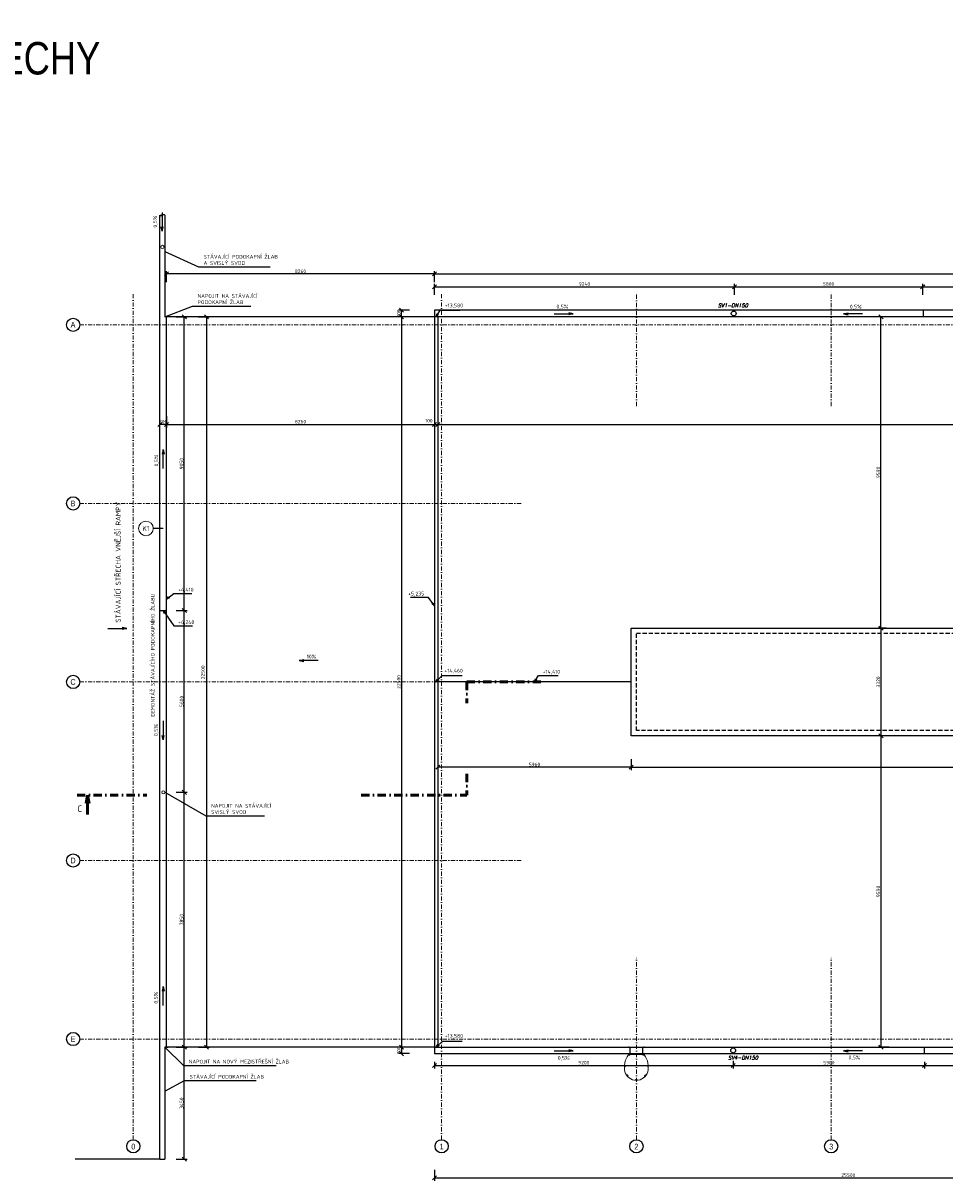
# Model space of a CAD drawing. Header units: millimetres. Extents: x -118752 to 407724, y -73278 to 155058.
# Tile 246 of 256: x 168853 to 197250, y 64590 to 100252. Entities that reach past the tile are written whole.
import ezdxf
from ezdxf.enums import TextEntityAlignment as Align

# ---------------------------------------------------------------- set-up
doc = ezdxf.new("R2010")
doc.units = ezdxf.units.MM
doc.header["$LTSCALE"] = 10
doc.linetypes.add('DASHDOT', pattern=[25.4, 12.7, -6.35, 0, -6.35])
doc.linetypes.add('DASHED', pattern=[19.05, 12.7, -6.35])
for name, color, linetype, lineweight in [('CKBUBLINY', 1, 'Continuous', 18), ('CKBUBLINY_POPIS', 3, 'Continuous', 25), ('CKKOTY', 3, 'Continuous', 25), ('CKPOPIS_POHLED', 3, 'Continuous', 25), ('CKRASTR', 7, 'DASHDOT', 15), ('CKRASTR_POPIS', 3, 'Continuous', 25), ('CKREZY_OZNACENI', 4, 'DASHDOT', 50), ('CKSTRECHA_PODROVINOU', 7, 'Continuous', 25), ('CKTEXTY_MALE', 3, 'Continuous', 18), ('IN_C_TENKA', 7, 'Continuous', 18), ('požární žebřík', 201, 'Continuous', 15)]:
    doc.layers.add(name, color=color, linetype=linetype, lineweight=lineweight)
doc.styles.add('Arial', font='arial.ttf', dxfattribs={"width": 0.8})
doc.styles.add('KURZIVA', font='italic__.ttf')
doc.styles.get("Standard").update_dxf_attribs({"font": 'isocpeur.ttf'})
doc.dimstyles.new('CADKON', dxfattribs={"dimscale": 50, "dimtxt": 2.2, "dimasz": 2.5, "dimexe": 1.8, "dimexo": 5, "dimgap": 0.6, "dimtad": 1, "dimrnd": 1, "dimtxsty": 'Standard', "dimblk1": 'OBLIQUE', "dimblk2": 'OBLIQUE', "dimsah": 1, "dimcen": 2.5, "dimadec": 1, "dimazin": 2, "dimtfac": 1, "dimtdec": 4, "dimtix": 1, "dimtmove": 2, "dimatfit": 3, "dimldrblk": 'OPEN30', "dimfxl": 5, "dimfxlon": 1, "dimtolj": 1, "dimarcsym": 0})
doc.dimstyles.new('CADKON$7', dxfattribs={"dimscale": 100, "dimtxt": 2.5, "dimasz": 2.5, "dimexe": 1.8, "dimexo": 5, "dimgap": 0.6, "dimtad": 1, "dimrnd": 1, "dimtxsty": 'Standard', "dimblk1": 'OBLIQUE', "dimblk2": 'OBLIQUE', "dimsah": 1, "dimcen": 2.5, "dimadec": 1, "dimazin": 2, "dimtfac": 1, "dimtdec": 4, "dimtix": 1, "dimtmove": 0, "dimatfit": 3, "dimldrblk": 'DOTSMALL', "dimfxl": 5, "dimfxlon": 1, "dimtfill": 1, "dimtolj": 1, "dimarcsym": 0})

# ---------------------------------------------------------------- blocks, each defined once
blk = doc.blocks.new('_OBLIQUE')
at = {"color": 0, "linetype": 'ByBlock'}
blk.add_line((-0.5, -0.5), (0.5, 0.5), dxfattribs=at)
blk = doc.blocks.new('*D8187')
at = {"layer": 'CKKOTY', "color": 0, "lineweight": -2}
for p, q in [((173266, 88141), (173266, 87801)), ((181527, 88141), (181527, 87801)), ((173266, 87891), (181527, 87891))]:
    blk.add_line(p, q, dxfattribs=at)
at = {"layer": 'Defpoints', "color": 0}
for p in [(173266, 90958), (181527, 90958), (181527, 87891)]:
    blk.add_point(p, dxfattribs=at)
at = {"layer": 'CKKOTY', "color": 0, "lineweight": -2, "xscale": 125, "yscale": 125, "zscale": 125, "rotation": 180}
blk.add_blockref('_OBLIQUE', (173266, 87891), dxfattribs=at)
at = {"layer": 'CKKOTY', "color": 0, "lineweight": -2, "xscale": 125, "yscale": 125, "zscale": 125}
blk.add_blockref('_OBLIQUE', (181527, 87891), dxfattribs=at)
at = {"layer": 'CKKOTY', "color": 0, "insert": (177397, 87976), "char_height": 110, "attachment_point": 5}
blk.add_mtext('\\A1;8260', dxfattribs=at)
blk = doc.blocks.new('_Open90')
at = {"color": 0, "lineweight": -2}
for p, q in [((0, 0), (-1, 0)), ((-0.5, 0.5), (0, 0)), ((0, 0), (-0.5, -0.5))]:
    blk.add_line(p, q, dxfattribs=at)
blk = doc.blocks.new('*D8188')
at = {"layer": 'CKKOTY', "color": 0, "lineweight": -2}
for p, q in [((181527, 88141), (181527, 87801)), ((181627, 88141), (181627, 87801)), ((181527, 87891), (181627, 87891))]:
    blk.add_line(p, q, dxfattribs=at)
at = {"layer": 'Defpoints', "color": 0}
for p in [(181527, 90958), (181627, 89194), (181627, 87891)]:
    blk.add_point(p, dxfattribs=at)
at = {"layer": 'CKKOTY', "color": 0, "lineweight": -2, "xscale": 125, "yscale": 125, "zscale": 125, "rotation": 180}
blk.add_blockref('_OBLIQUE', (181527, 87891), dxfattribs=at)
at = {"layer": 'CKKOTY', "color": 0, "lineweight": -2, "xscale": 125, "yscale": 125, "zscale": 125}
blk.add_blockref('_OBLIQUE', (181627, 87891), dxfattribs=at)
at = {"layer": 'CKKOTY', "color": 0, "insert": (181353, 88006), "char_height": 110, "attachment_point": 5}
blk.add_mtext('\\A1;100', dxfattribs=at)
blk = doc.blocks.new('*D8189')
at = {"layer": 'CKKOTY', "color": 0, "lineweight": -2}
for p, q in [((181627, 88141), (181627, 87801)), ((223867, 88141), (223867, 87801)), ((181627, 87891), (223867, 87891))]:
    blk.add_line(p, q, dxfattribs=at)
at = {"layer": 'Defpoints', "color": 0}
for p in [(181627, 89194), (223867, 88869), (223867, 87891)]:
    blk.add_point(p, dxfattribs=at)
at = {"layer": 'CKKOTY', "color": 0, "lineweight": -2, "xscale": 125, "yscale": 125, "zscale": 125, "rotation": 180}
blk.add_blockref('_OBLIQUE', (181627, 87891), dxfattribs=at)
at = {"layer": 'CKKOTY', "color": 0, "lineweight": -2, "xscale": 125, "yscale": 125, "zscale": 125}
blk.add_blockref('_OBLIQUE', (223867, 87891), dxfattribs=at)
at = {"layer": 'CKKOTY', "color": 0, "insert": (202747, 87976), "char_height": 110, "attachment_point": 5}
blk.add_mtext('\\A1;42240', dxfattribs=at)
blk = doc.blocks.new('*D8191')
at = {"layer": 'CKKOTY', "color": 0, "lineweight": -2}
for p, q in [((181527, 92276), (181527, 92616)), ((181527, 92526), (223967, 92526)), ((223967, 92276), (223967, 92616))]:
    blk.add_line(p, q, dxfattribs=at)
at = {"layer": 'Defpoints', "color": 0}
for p in [(223967, 92526), (181527, 91408), (223967, 91408)]:
    blk.add_point(p, dxfattribs=at)
at = {"layer": 'CKKOTY', "color": 0, "lineweight": -2, "xscale": 125, "yscale": 125, "zscale": 125, "rotation": 180}
blk.add_blockref('_OBLIQUE', (181527, 92526), dxfattribs=at)
at = {"layer": 'CKKOTY', "color": 0, "lineweight": -2, "xscale": 125, "yscale": 125, "zscale": 125}
blk.add_blockref('_OBLIQUE', (223967, 92526), dxfattribs=at)
at = {"layer": 'CKKOTY', "color": 0, "insert": (202747, 92611), "char_height": 110, "attachment_point": 5}
blk.add_mtext('\\A1;42440', dxfattribs=at)
blk = doc.blocks.new('*D8192')
at = {"layer": 'CKKOTY', "color": 0, "lineweight": -2}
for p, q in [((173266, 92276), (173266, 92616)), ((181527, 92526), (173266, 92526)), ((181527, 92276), (181527, 92616))]:
    blk.add_line(p, q, dxfattribs=at)
at = {"layer": 'Defpoints', "color": 0}
for p in [(173266, 92526), (181527, 91408), (173266, 91208)]:
    blk.add_point(p, dxfattribs=at)
at = {"layer": 'CKKOTY', "color": 0, "lineweight": -2, "xscale": 125, "yscale": 125, "zscale": 125, "rotation": 180}
blk.add_blockref('_OBLIQUE', (173266, 92526), dxfattribs=at)
at = {"layer": 'CKKOTY', "color": 0, "lineweight": -2, "xscale": 125, "yscale": 125, "zscale": 125}
blk.add_blockref('_OBLIQUE', (181527, 92526), dxfattribs=at)
at = {"layer": 'CKKOTY', "color": 0, "insert": (177397, 92611), "char_height": 110, "attachment_point": 5}
blk.add_mtext('\\A1;8260', dxfattribs=at)
blk = doc.blocks.new('*D8193')
at = {"layer": 'CKKOTY', "color": 0, "lineweight": -2}
for p, q in [((180760, 91208), (180420, 91208)), ((180510, 91208), (180510, 68708)), ((180760, 68708), (180420, 68708))]:
    blk.add_line(p, q, dxfattribs=at)
at = {"layer": 'Defpoints', "color": 0}
for p in [(181527, 91208), (180510, 68708), (181527, 68708)]:
    blk.add_point(p, dxfattribs=at)
at = {"layer": 'CKKOTY', "color": 0, "lineweight": -2, "xscale": 125, "yscale": 125, "zscale": 125}
for p, rotation in [((180510, 91208), 90), ((180510, 68708), 270)]:
    blk.add_blockref('_OBLIQUE', p, dxfattribs=dict(at, rotation=rotation))
at = {"layer": 'CKKOTY', "color": 0, "insert": (180425, 79958), "char_height": 110, "attachment_point": 5, "rotation": 90}
blk.add_mtext('\\A1;22500', dxfattribs=at)
blk = doc.blocks.new('*D8194')
at = {"layer": 'CKKOTY', "color": 0, "lineweight": -2}
for p, q in [((180760, 68708), (180420, 68708)), ((180760, 68508), (180420, 68508)), ((180510, 68708), (180510, 68508))]:
    blk.add_line(p, q, dxfattribs=at)
at = {"layer": 'Defpoints', "color": 0}
for p in [(180510, 68508), (181527, 68708), (181527, 68508)]:
    blk.add_point(p, dxfattribs=at)
at = {"layer": 'CKKOTY', "color": 0, "lineweight": -2, "xscale": 125, "yscale": 125, "zscale": 125}
for p, rotation in [((180510, 68708), 270), ((180510, 68508), 90)]:
    blk.add_blockref('_OBLIQUE', p, dxfattribs=dict(at, rotation=rotation))
at = {"layer": 'CKKOTY', "color": 0, "insert": (180425, 68608), "char_height": 110, "attachment_point": 5, "rotation": 90}
blk.add_mtext('\\A1;200', dxfattribs=at)
blk = doc.blocks.new('*D8195')
at = {"layer": 'CKKOTY', "color": 0, "lineweight": -2}
for p, q in [((180760, 91408), (180420, 91408)), ((180510, 91208), (180510, 91408)), ((180760, 91208), (180420, 91208))]:
    blk.add_line(p, q, dxfattribs=at)
at = {"layer": 'Defpoints', "color": 0}
for p in [(180510, 91408), (181527, 91408), (181527, 91208)]:
    blk.add_point(p, dxfattribs=at)
at = {"layer": 'CKKOTY', "color": 0, "lineweight": -2, "xscale": 125, "yscale": 125, "zscale": 125}
for p, rotation in [((180510, 91408), 270), ((180510, 91208), 90)]:
    blk.add_blockref('_OBLIQUE', p, dxfattribs=dict(at, rotation=rotation))
at = {"layer": 'CKKOTY', "color": 0, "insert": (180425, 91308), "char_height": 110, "attachment_point": 5, "rotation": 90}
blk.add_mtext('\\A1;200', dxfattribs=at)
blk = doc.blocks.new('*D8196')
at = {"layer": 'CKKOTY', "color": 0, "lineweight": -2}
for p, q in [((174254, 91208), (174594, 91208)), ((174504, 91208), (174504, 68708)), ((174254, 68708), (174594, 68708))]:
    blk.add_line(p, q, dxfattribs=at)
at = {"layer": 'Defpoints', "color": 0}
for p in [(173265, 91208), (173265, 68708), (174504, 68708)]:
    blk.add_point(p, dxfattribs=at)
at = {"layer": 'CKKOTY', "color": 0, "lineweight": -2, "xscale": 125, "yscale": 125, "zscale": 125}
for p, rotation in [((174504, 91208), 90), ((174504, 68708), 270)]:
    blk.add_blockref('_OBLIQUE', p, dxfattribs=dict(at, rotation=rotation))
at = {"layer": 'CKKOTY', "color": 0, "insert": (174393, 80256), "char_height": 110, "attachment_point": 5, "rotation": 90}
blk.add_mtext('\\A1;22500', dxfattribs=at)
blk = doc.blocks.new('*D8218')
at = {"layer": 'CKKOTY', "color": 0, "lineweight": -2}
for p, q in [((187587, 77579), (187587, 77239)), ((217907, 77579), (217907, 77239)), ((187587, 77329), (217907, 77329))]:
    blk.add_line(p, q, dxfattribs=at)
at = {"layer": 'Defpoints', "color": 0}
for p in [(187587, 78298), (217907, 78298), (217907, 77329)]:
    blk.add_point(p, dxfattribs=at)
at = {"layer": 'CKKOTY', "color": 0, "lineweight": -2, "xscale": 125, "yscale": 125, "zscale": 125, "rotation": 180}
blk.add_blockref('_OBLIQUE', (187587, 77329), dxfattribs=at)
at = {"layer": 'CKKOTY', "color": 0, "lineweight": -2, "xscale": 125, "yscale": 125, "zscale": 125}
blk.add_blockref('_OBLIQUE', (217907, 77329), dxfattribs=at)
at = {"layer": 'CKKOTY', "color": 0, "insert": (202747, 77414), "char_height": 110, "attachment_point": 5}
blk.add_mtext('\\A1;30320', dxfattribs=at)
blk = doc.blocks.new('*D8220')
at = {"layer": 'CKKOTY', "color": 0, "lineweight": -2}
for p, q in [((181627, 77579), (181627, 77239)), ((187587, 77579), (187587, 77239)), ((187587, 77329), (181627, 77329))]:
    blk.add_line(p, q, dxfattribs=at)
at = {"layer": 'Defpoints', "color": 0}
for p in [(181627, 79958), (187587, 78298), (181627, 77329)]:
    blk.add_point(p, dxfattribs=at)
at = {"layer": 'CKKOTY', "color": 0, "lineweight": -2, "xscale": 125, "yscale": 125, "zscale": 125, "rotation": 180}
blk.add_blockref('_OBLIQUE', (181627, 77329), dxfattribs=at)
at = {"layer": 'CKKOTY', "color": 0, "lineweight": -2, "xscale": 125, "yscale": 125, "zscale": 125}
blk.add_blockref('_OBLIQUE', (187587, 77329), dxfattribs=at)
at = {"layer": 'CKKOTY', "color": 0, "insert": (184607, 77414), "char_height": 110, "attachment_point": 5}
blk.add_mtext('\\A1;5960', dxfattribs=at)
blk = doc.blocks.new('*D8221')
at = {"layer": 'CKKOTY', "color": 0, "lineweight": -2}
for p, q in [((195443, 81618), (195192, 81618)), ((195282, 81618), (195282, 78298)), ((195443, 78298), (195192, 78298))]:
    blk.add_line(p, q, dxfattribs=at)
at = {"layer": 'Defpoints', "color": 0}
for p in [(195943, 81618), (195282, 78298), (195943, 78298)]:
    blk.add_point(p, dxfattribs=at)
at = {"layer": 'CKKOTY', "color": 0, "lineweight": -2, "xscale": 125, "yscale": 125, "zscale": 125}
for p, rotation in [((195282, 81618), 90), ((195282, 78298), 270)]:
    blk.add_blockref('_OBLIQUE', p, dxfattribs=dict(at, rotation=rotation))
at = {"layer": 'CKKOTY', "color": 0, "insert": (195197, 79958), "char_height": 110, "attachment_point": 5, "rotation": 90}
blk.add_mtext('\\A1;3320', dxfattribs=at)
blk = doc.blocks.new('*D8222')
at = {"layer": 'CKKOTY', "color": 0, "lineweight": -2}
for p, q in [((195443, 78298), (195192, 78298)), ((195282, 78298), (195282, 68708)), ((195532, 68708), (195192, 68708))]:
    blk.add_line(p, q, dxfattribs=at)
at = {"layer": 'Defpoints', "color": 0}
for p in [(195943, 78298), (195282, 68708), (196627, 68708)]:
    blk.add_point(p, dxfattribs=at)
at = {"layer": 'CKKOTY', "color": 0, "lineweight": -2, "xscale": 125, "yscale": 125, "zscale": 125}
for p, rotation in [((195282, 78298), 90), ((195282, 68708), 270)]:
    blk.add_blockref('_OBLIQUE', p, dxfattribs=dict(at, rotation=rotation))
at = {"layer": 'CKKOTY', "color": 0, "insert": (195197, 73503), "char_height": 110, "attachment_point": 5, "rotation": 90}
blk.add_mtext('\\A1;9590', dxfattribs=at)
blk = doc.blocks.new('*D8223')
at = {"layer": 'CKKOTY', "color": 0, "lineweight": -2}
for p, q in [((195532, 91208), (195192, 91208)), ((195282, 81618), (195282, 91208)), ((195443, 81618), (195192, 81618))]:
    blk.add_line(p, q, dxfattribs=at)
at = {"layer": 'Defpoints', "color": 0}
for p in [(195282, 91208), (196589, 91208), (195943, 81618)]:
    blk.add_point(p, dxfattribs=at)
at = {"layer": 'CKKOTY', "color": 0, "lineweight": -2, "xscale": 125, "yscale": 125, "zscale": 125}
for p, rotation in [((195282, 91208), 90), ((195282, 81618), 270)]:
    blk.add_blockref('_OBLIQUE', p, dxfattribs=dict(at, rotation=rotation))
at = {"layer": 'CKKOTY', "color": 0, "insert": (195197, 86413), "char_height": 110, "attachment_point": 5, "rotation": 90}
blk.add_mtext('\\A1;9590', dxfattribs=at)
blk = doc.blocks.new('*D8226')
at = {"layer": 'CKKOTY', "color": 0, "lineweight": -2}
for p, q in [((181527, 64930), (181527, 64590)), ((207027, 64930), (207027, 64590)), ((181527, 64680), (207027, 64680))]:
    blk.add_line(p, q, dxfattribs=at)
at = {"layer": 'Defpoints', "color": 0}
for p in [(181527, 68508), (207027, 68508), (207027, 64680)]:
    blk.add_point(p, dxfattribs=at)
at = {"layer": 'CKKOTY', "color": 0, "lineweight": -2, "xscale": 125, "yscale": 125, "zscale": 125, "rotation": 180}
blk.add_blockref('_OBLIQUE', (181527, 64680), dxfattribs=at)
at = {"layer": 'CKKOTY', "color": 0, "lineweight": -2, "xscale": 125, "yscale": 125, "zscale": 125}
blk.add_blockref('_OBLIQUE', (207027, 64680), dxfattribs=at)
at = {"layer": 'CKKOTY', "color": 0, "insert": (194277, 64765), "char_height": 110, "attachment_point": 5}
blk.add_mtext('\\A1;25500', dxfattribs=at)
blk = doc.blocks.new('*U3085')
at = {"linetype": 'ByBlock'}
h = blk.add_hatch(color=0, dxfattribs=at)
h.dxf.hatch_style = 2
edge = h.paths.add_edge_path()
edge.add_arc((37, -28), 46.9, 36.8699, 143.1301)
edge.add_arc((37, 28), 46.9, 216.8699, 323.1301)
at = {"color": 0, "linetype": 'ByBlock', "lineweight": -2}
blk.add_line((0, 0), (1, 0), dxfattribs=at)
blk.add_lwpolyline([(0, 0, 0.5), (75, 0, -0.499975), (150, 0)], format="xyb", dxfattribs=at)
blk = doc.blocks.new('žebřík')
at = {"layer": 'požární žebřík'}
for points in [[(2804, 2159), (2755, 2159), (2755, 2179), (2804, 2179)], [(2525, 2046), (2494, 2009), (2478, 2022), (2510, 2059)], [(3034, 2046), (3066, 2009), (3081, 2022), (3050, 2059)], [(2431, 1761), (2434, 1713), (2414, 1711), (2411, 1760)], [(3128, 1761), (3125, 1713), (3145, 1711), (3148, 1760)], [(2581, 1353), (2581, 1403), (2531, 1403), (2531, 1353)], [(2976, 1355), (2581, 1355), (2581, 1387), (2976, 1387)], [(3026, 1353), (3026, 1403), (2976, 1403), (2976, 1353)]]:
    blk.add_lwpolyline(points, close=True, dxfattribs=at)
for points in [[(2508, 1158), (2587, 1158), (2587, 1399)], [(2508, 1164), (2581, 1164), (2581, 1399)], [(2508, 1164), (2508, 1158)], [(2531, 1403), (2581, 1353)], [(2531, 1353), (2581, 1403)], [(3026, 1371), (2531, 1371)], [(2542, 1182), (2542, 1133)], [(2587, 1399), (2581, 1399)], [(3049, 1158), (2970, 1158), (2970, 1399)], [(2970, 1399), (2976, 1399)], [(2976, 1403), (3026, 1353)], [(2976, 1353), (3026, 1403)], [(3049, 1164), (2976, 1164), (2976, 1399)], [(3015, 1182), (3015, 1133)], [(3049, 1158), (3049, 1164)]]:
    blk.add_lwpolyline(points, dxfattribs=at)
for centre in [(2556, 1378), (3001, 1378)]:
    blk.add_circle(centre, 25, dxfattribs=at)
for centre, radius, start, end in [((2780, 1816), 364, 15.71, 164.29), ((3031, 1767), 619, 166.2737, 216.0695), ((2529, 1767), 619, 323.9305, 13.7263)]:
    blk.add_arc(centre, radius, start, end, dxfattribs=at)
blk = doc.blocks.new('*D9602')
at = {"layer": 'CKKOTY', "color": 0, "lineweight": -2}
for p, q in [((181527, 91882), (181527, 92222)), ((181527, 92132), (190767, 92132)), ((190767, 91882), (190767, 92222))]:
    blk.add_line(p, q, dxfattribs=at)
at = {"layer": 'Defpoints', "color": 0}
for p in [(190767, 92132), (181527, 91408), (190767, 91383)]:
    blk.add_point(p, dxfattribs=at)
at = {"layer": 'CKKOTY', "color": 0, "lineweight": -2, "xscale": 125, "yscale": 125, "zscale": 125, "rotation": 180}
blk.add_blockref('_OBLIQUE', (181527, 92132), dxfattribs=at)
at = {"layer": 'CKKOTY', "color": 0, "lineweight": -2, "xscale": 125, "yscale": 125, "zscale": 125}
blk.add_blockref('_OBLIQUE', (190767, 92132), dxfattribs=at)
at = {"layer": 'CKKOTY', "color": 0, "insert": (186147, 92217), "char_height": 110, "attachment_point": 5}
blk.add_mtext('\\A1;9240', dxfattribs=at)
blk = doc.blocks.new('_Open30')
at = {"color": 0, "lineweight": -2}
for p, q in [((-1, 0.27), (0, 0)), ((0, 0), (-1, -0.27)), ((0, 0), (-1, 0))]:
    blk.add_line(p, q, dxfattribs=at)
blk = doc.blocks.new('*D9603')
at = {"layer": 'CKKOTY', "color": 0, "lineweight": -2}
for p, q in [((190767, 91882), (190767, 92222)), ((190767, 92132), (196567, 92132)), ((196567, 91882), (196567, 92222))]:
    blk.add_line(p, q, dxfattribs=at)
at = {"layer": 'Defpoints', "color": 0}
for p in [(196567, 92132), (190767, 91383), (196567, 91408)]:
    blk.add_point(p, dxfattribs=at)
at = {"layer": 'CKKOTY', "color": 0, "lineweight": -2, "xscale": 125, "yscale": 125, "zscale": 125, "rotation": 180}
blk.add_blockref('_OBLIQUE', (190767, 92132), dxfattribs=at)
at = {"layer": 'CKKOTY', "color": 0, "lineweight": -2, "xscale": 125, "yscale": 125, "zscale": 125}
blk.add_blockref('_OBLIQUE', (196567, 92132), dxfattribs=at)
at = {"layer": 'CKKOTY', "color": 0, "insert": (193667, 92217), "char_height": 110, "attachment_point": 5}
blk.add_mtext('\\A1;5800', dxfattribs=at)
blk = doc.blocks.new('*D9604')
at = {"layer": 'CKKOTY', "color": 0, "lineweight": -2}
for p, q in [((196567, 91882), (196567, 92222)), ((196567, 92132), (202767, 92132)), ((202767, 91882), (202767, 92222))]:
    blk.add_line(p, q, dxfattribs=at)
at = {"layer": 'Defpoints', "color": 0}
for p in [(202767, 92132), (196567, 91408), (202767, 91383)]:
    blk.add_point(p, dxfattribs=at)
at = {"layer": 'CKKOTY', "color": 0, "lineweight": -2, "xscale": 125, "yscale": 125, "zscale": 125, "rotation": 180}
blk.add_blockref('_OBLIQUE', (196567, 92132), dxfattribs=at)
at = {"layer": 'CKKOTY', "color": 0, "lineweight": -2, "xscale": 125, "yscale": 125, "zscale": 125}
blk.add_blockref('_OBLIQUE', (202767, 92132), dxfattribs=at)
at = {"layer": 'CKKOTY', "color": 0, "insert": (199667, 92217), "char_height": 110, "attachment_point": 5}
blk.add_mtext('\\A1;6200', dxfattribs=at)
blk = doc.blocks.new('*D9608')
at = {"layer": 'CKKOTY', "color": 0, "lineweight": -2}
for p, q in [((173066, 87740), (173066, 87981)), ((173266, 87891), (173066, 87891)), ((173266, 87740), (173266, 87981))]:
    blk.add_line(p, q, dxfattribs=at)
at = {"layer": 'Defpoints', "color": 0}
for p in [(173066, 87891), (173066, 87490), (173266, 87490)]:
    blk.add_point(p, dxfattribs=at)
at = {"layer": 'CKKOTY', "color": 0, "lineweight": -2, "xscale": 125, "yscale": 125, "zscale": 125}
blk.add_blockref('_OBLIQUE', (173066, 87891), dxfattribs=at)
at = {"layer": 'CKKOTY', "color": 0, "lineweight": -2, "xscale": 125, "yscale": 125, "zscale": 125, "rotation": 180}
blk.add_blockref('_OBLIQUE', (173266, 87891), dxfattribs=at)
at = {"layer": 'CKKOTY', "color": 0, "insert": (173166, 87976), "char_height": 110, "attachment_point": 5}
blk.add_mtext('\\A1;200', dxfattribs=at)
blk = doc.blocks.new('*D9609')
at = {"layer": 'CKKOTY', "color": 0, "lineweight": -2}
for p, q in [((173568, 68708), (173908, 68708)), ((173818, 65258), (173818, 68708)), ((173568, 65258), (173908, 65258))]:
    blk.add_line(p, q, dxfattribs=at)
at = {"layer": 'Defpoints', "color": 0}
for p in [(173315, 68708), (173818, 68708), (173315, 65258)]:
    blk.add_point(p, dxfattribs=at)
at = {"layer": 'CKKOTY', "color": 0, "lineweight": -2, "xscale": 125, "yscale": 125, "zscale": 125}
for p, rotation in [((173818, 68708), 90), ((173818, 65258), 270)]:
    blk.add_blockref('_OBLIQUE', p, dxfattribs=dict(at, rotation=rotation))
at = {"layer": 'CKKOTY', "color": 0, "insert": (173733, 66983), "char_height": 110, "attachment_point": 5, "rotation": 90}
blk.add_mtext('\\A1;3450', dxfattribs=at)
blk = doc.blocks.new('*D9610')
at = {"layer": 'CKKOTY', "color": 0, "lineweight": -2}
for p, q in [((173568, 76558), (173908, 76558)), ((173818, 68708), (173818, 76558)), ((173568, 68708), (173908, 68708))]:
    blk.add_line(p, q, dxfattribs=at)
at = {"layer": 'Defpoints', "color": 0}
for p in [(173223, 76558), (173818, 76558), (173315, 68708)]:
    blk.add_point(p, dxfattribs=at)
at = {"layer": 'CKKOTY', "color": 0, "lineweight": -2, "xscale": 125, "yscale": 125, "zscale": 125}
for p, rotation in [((173818, 76558), 90), ((173818, 68708), 270)]:
    blk.add_blockref('_OBLIQUE', p, dxfattribs=dict(at, rotation=rotation))
at = {"layer": 'CKKOTY', "color": 0, "insert": (173733, 72633), "char_height": 110, "attachment_point": 5, "rotation": 90}
blk.add_mtext('\\A1;7850', dxfattribs=at)
blk = doc.blocks.new('*D9611')
at = {"layer": 'CKKOTY', "color": 0, "lineweight": -2}
for p, q in [((173568, 82158), (173908, 82158)), ((173818, 76558), (173818, 82158)), ((173568, 76558), (173908, 76558))]:
    blk.add_line(p, q, dxfattribs=at)
at = {"layer": 'Defpoints', "color": 0}
for p in [(173265, 82158), (173818, 82158), (173223, 76558)]:
    blk.add_point(p, dxfattribs=at)
at = {"layer": 'CKKOTY', "color": 0, "lineweight": -2, "xscale": 125, "yscale": 125, "zscale": 125}
for p, rotation in [((173818, 82158), 90), ((173818, 76558), 270)]:
    blk.add_blockref('_OBLIQUE', p, dxfattribs=dict(at, rotation=rotation))
at = {"layer": 'CKKOTY', "color": 0, "insert": (173733, 79358), "char_height": 110, "attachment_point": 5, "rotation": 90}
blk.add_mtext('\\A1;5600', dxfattribs=at)
blk = doc.blocks.new('*D9612')
at = {"layer": 'CKKOTY', "color": 0, "lineweight": -2}
for p, q in [((173568, 91208), (173908, 91208)), ((173818, 82158), (173818, 91208)), ((173568, 82158), (173908, 82158))]:
    blk.add_line(p, q, dxfattribs=at)
at = {"layer": 'Defpoints', "color": 0}
for p in [(173216, 91208), (173818, 91208), (173265, 82158)]:
    blk.add_point(p, dxfattribs=at)
at = {"layer": 'CKKOTY', "color": 0, "lineweight": -2, "xscale": 125, "yscale": 125, "zscale": 125}
for p, rotation in [((173818, 91208), 90), ((173818, 82158), 270)]:
    blk.add_blockref('_OBLIQUE', p, dxfattribs=dict(at, rotation=rotation))
at = {"layer": 'CKKOTY', "color": 0, "insert": (173733, 86683), "char_height": 110, "attachment_point": 5, "rotation": 90}
blk.add_mtext('\\A1;9050', dxfattribs=at)
blk = doc.blocks.new('CK_BUBBLE_1_0_0')
at = {"color": 0, "linetype": 'ByBlock', "lineweight": -2}
blk.add_circle((0, 0), 1, dxfattribs=at)
blk = doc.blocks.new('*D9645')
at = {"layer": 'CKKOTY', "color": 0, "lineweight": -2}
for p, q in [((181527, 68258), (181527, 68055)), ((181527, 68145), (190727, 68145)), ((190727, 68283), (190727, 68055))]:
    blk.add_line(p, q, dxfattribs=at)
at = {"layer": 'Defpoints', "color": 0}
for p in [(181527, 68508), (190727, 68533), (190727, 68145)]:
    blk.add_point(p, dxfattribs=at)
at = {"layer": 'CKKOTY', "color": 0, "lineweight": -2, "xscale": 125, "yscale": 125, "zscale": 125, "rotation": 180}
blk.add_blockref('_OBLIQUE', (181527, 68145), dxfattribs=at)
at = {"layer": 'CKKOTY', "color": 0, "lineweight": -2, "xscale": 125, "yscale": 125, "zscale": 125}
blk.add_blockref('_OBLIQUE', (190727, 68145), dxfattribs=at)
at = {"layer": 'CKKOTY', "color": 0, "insert": (186127, 68230), "char_height": 110, "attachment_point": 5}
blk.add_mtext('\\A1;9200', dxfattribs=at)
blk = doc.blocks.new('*D9646')
at = {"layer": 'CKKOTY', "color": 0, "lineweight": -2}
for p, q in [((190727, 68283), (190727, 68055)), ((190727, 68145), (196627, 68145)), ((196627, 68258), (196627, 68055))]:
    blk.add_line(p, q, dxfattribs=at)
at = {"layer": 'Defpoints', "color": 0}
for p in [(190727, 68533), (196627, 68508), (196627, 68145)]:
    blk.add_point(p, dxfattribs=at)
at = {"layer": 'CKKOTY', "color": 0, "lineweight": -2, "xscale": 125, "yscale": 125, "zscale": 125, "rotation": 180}
blk.add_blockref('_OBLIQUE', (190727, 68145), dxfattribs=at)
at = {"layer": 'CKKOTY', "color": 0, "lineweight": -2, "xscale": 125, "yscale": 125, "zscale": 125}
blk.add_blockref('_OBLIQUE', (196627, 68145), dxfattribs=at)
at = {"layer": 'CKKOTY', "color": 0, "insert": (193677, 68230), "char_height": 110, "attachment_point": 5}
blk.add_mtext('\\A1;5900', dxfattribs=at)
blk = doc.blocks.new('*D9647')
at = {"layer": 'CKKOTY', "color": 0, "lineweight": -2}
for p, q in [((196627, 68258), (196627, 68055)), ((196627, 68145), (202727, 68145)), ((202727, 68283), (202727, 68055))]:
    blk.add_line(p, q, dxfattribs=at)
at = {"layer": 'Defpoints', "color": 0}
for p in [(196627, 68508), (202727, 68533), (202727, 68145)]:
    blk.add_point(p, dxfattribs=at)
at = {"layer": 'CKKOTY', "color": 0, "lineweight": -2, "xscale": 125, "yscale": 125, "zscale": 125, "rotation": 180}
blk.add_blockref('_OBLIQUE', (196627, 68145), dxfattribs=at)
at = {"layer": 'CKKOTY', "color": 0, "lineweight": -2, "xscale": 125, "yscale": 125, "zscale": 125}
blk.add_blockref('_OBLIQUE', (202727, 68145), dxfattribs=at)
at = {"layer": 'CKKOTY', "color": 0, "insert": (199677, 68230), "char_height": 110, "attachment_point": 5}
blk.add_mtext('\\A1;6100', dxfattribs=at)

msp = doc.modelspace()

# ---------------------------------------------------------------- linework, layer by layer
at = {"layer": 'CKRASTR'}
for p, q in [((172246.573, 65858.162), (172246.573, 91958.162)), ((181746.573, 65858.162), (181746.573, 91958.162)), ((187746.573, 88458.162), (187746.573, 91958.162)), ((193746.573, 88458.162), (193746.573, 91958.162)), ((170596.941, 90958.162), (224746.573, 90958.162)), ((170596.941, 85458.162), (184253.541, 85458.162)), ((170596.941, 79958.162), (187253.541, 79958.162)), ((170596.941, 74458.162), (184253.541, 74458.162)), ((187746.573, 65858.162), (187746.573, 71458.162)), ((193746.573, 65858.162), (193746.573, 71458.162)), ((170596.941, 68958.162), (224746.573, 68958.162))]:
    msp.add_line(p, q, dxfattribs=at)
at = {"layer": 'CKRASTR_POPIS'}
for centre in [(170393.018, 90958.162), (170393.018, 85458.162), (170393.018, 79958.162), (170393.018, 74458.162), (170393.018, 68958.162), (172246.573, 65654.24), (181746.573, 65654.24), (187746.573, 65654.24), (193746.573, 65654.24)]:
    msp.add_circle(centre, 203.923, dxfattribs=at)
at = {"layer": 'CKREZY_OZNACENI', "ltscale": 2}
for p, q in [((182518.46, 79958.162), (184900.345, 79958.162)), ((182518.46, 79958.162), (182518.46, 79303.932)), ((182518.46, 77125.432), (182518.46, 76471.202)), ((170512.885, 76471.202), (172664.838, 76471.202)), ((179266.41, 76471.202), (182518.46, 76471.202))]:
    msp.add_line(p, q, dxfattribs=at)
at = {"layer": 'CKREZY_OZNACENI', "linetype": 'Continuous'}
for q in [(170790.599, 76212.69), (170836.182, 75871.202), (170881.765, 76212.69)]:
    msp.add_line((170836.182, 76471.202), q, dxfattribs=at)
at = {"layer": 'CKSTRECHA_PODROVINOU'}
for p, q in [((173066.474, 65258.162), (173066.474, 94339.796)), ((173138.884, 94421.537), (173138.884, 93839.479)), ((173216.474, 94339.796), (173216.474, 91208.162)), ((173138.884, 93839.479), (173108.353, 93976.926)), ((173138.884, 93839.479), (173169.415, 93976.926)), ((223966.573, 91408.162), (181526.573, 91408.162)), ((181526.573, 91408.162), (181526.573, 91208.162)), ((185217.805, 91298.769), (185799.863, 91298.769)), ((185799.863, 91298.769), (185662.416, 91329.3)), ((185799.863, 91298.769), (185662.416, 91268.237)), ((194132.228, 91298.769), (194269.675, 91329.3)), ((194714.286, 91298.769), (194132.228, 91298.769)), ((194132.228, 91298.769), (194269.675, 91268.237)), ((196589.073, 91208.162), (196589.073, 91408.162)), ((181526.573, 91208.162), (173216.474, 91208.162)), ((173265.457, 68708.162), (173265.457, 91208.162)), ((223966.573, 91208.162), (181526.573, 91208.162)), ((181526.573, 91208.162), (181526.573, 68708.162)), ((181626.573, 91208.162), (181626.573, 68708.162)), ((173165.372, 87115.683), (173134.841, 86978.236)), ((173165.372, 86533.625), (173165.372, 87115.683)), ((173165.372, 87115.683), (173195.904, 86978.236)), ((173066.474, 82158.162), (173265.457, 82158.162)), ((171463.155, 81605.002), (172045.212, 81605.002)), ((172045.212, 81605.002), (171907.766, 81635.533)), ((172045.212, 81605.002), (171907.766, 81574.471)), ((177358.854, 80616.994), (177496.301, 80647.525)), ((177940.912, 80616.994), (177358.854, 80616.994)), ((177358.854, 80616.994), (177496.301, 80586.463)), ((187586.573, 79958.162), (181626.573, 79958.162)), ((173165.372, 78758.113), (173165.372, 78176.056)), ((173165.372, 78176.056), (173134.841, 78313.502)), ((173165.372, 78176.056), (173195.904, 78313.502)), ((173165.372, 70575.196), (173134.841, 70437.749)), ((173165.372, 69993.138), (173165.372, 70575.196)), ((173165.372, 70575.196), (173195.904, 70437.749)), ((181526.573, 68708.162), (173216.474, 68708.162)), ((173216.474, 68708.162), (173216.474, 65258.162)), ((173265.457, 68708.162), (173295.457, 68708.162)), ((173265.457, 68708.162), (173315.457, 68708.162)), ((181526.573, 68708.162), (207026.573, 68708.162)), ((181526.573, 68708.162), (181526.573, 68508.162)), ((181526.573, 68508.162), (211531.573, 68508.162)), ((185217.805, 68598.769), (185799.863, 68598.769)), ((185799.863, 68598.769), (185662.416, 68629.3)), ((185799.863, 68598.769), (185662.416, 68568.237)), ((194132.228, 68598.769), (194269.675, 68629.3)), ((194714.286, 68598.769), (194132.228, 68598.769)), ((194132.228, 68598.769), (194269.675, 68568.237)), ((196627.073, 68508.162), (196627.073, 68708.162)), ((173066.474, 65258.162), (170451.901, 65258.162)), ((173066.474, 65258.162), (173216.474, 65258.162))]:
    msp.add_line(p, q, dxfattribs=at)
msp.add_lwpolyline([(187586.573, 81618.162), (217906.573, 81618.162), (217906.573, 78298.162), (187586.573, 78298.162)], close=True, dxfattribs=at)
at = {"layer": 'CKSTRECHA_PODROVINOU', "linetype": 'DASHED'}
msp.add_lwpolyline([(187746.573, 81458.162), (217746.573, 81458.162), (217746.573, 78458.162), (187746.573, 78458.162)], close=True, dxfattribs=at)
at = {"layer": 'CKSTRECHA_PODROVINOU'}
for centre in [(190745.926, 91308.162), (190726.926, 68608.162)]:
    msp.add_circle(centre, 75, dxfattribs=at)
at = {"layer": 'IN_C_TENKA'}
for centre in [(173142.928, 93360.162), (173172.928, 76558.162)]:
    msp.add_circle(centre, 50, dxfattribs=at)

# ---------------------------------------------------------------- block references
at = {"rotation": 180}
msp.add_blockref('žebřík', (190524.961, 69865.719), dxfattribs=at)
at = {"layer": 'CKBUBLINY'}
ref = msp.add_blockref('CK_BUBBLE_1_0_0', (172636, 84685.5), dxfattribs=dict(at, xscale=225, yscale=225, zscale=225))
ref.add_attrib('NUM1', 'K1', dxfattribs={"layer": 'CKBUBLINY_POPIS', "height": 150}).set_placement((172636, 84685.5), align=Align.MIDDLE_CENTER)
at = {"layer": 'CKSTRECHA_PODROVINOU'}
msp.add_blockref('*U3085', (173066.474, 94339.796), dxfattribs=at)

# ---------------------------------------------------------------- texts
at = {"layer": 'CKPOPIS_POHLED'}
msp.add_text('C', height=200, dxfattribs=at).set_placement((170595.055, 76052.166), align=Align.MIDDLE_CENTER)
at = {"layer": 'CKRASTR_POPIS', "style": 'Arial', "width": 0.8}
for s, height, p in [('VÝKRES STŘECHY', 1000, (166136.745, 99299.225)), ('A', 175, (170388.915, 90958.162)), ('B', 175, (170388.915, 85458.162)), ('C', 175, (170388.915, 79958.162)), ('D', 175, (170388.915, 74458.162)), ('E', 175, (170388.915, 68958.162)), ('0', 175, (172246.573, 65645.782)), ('1', 175, (181746.573, 65645.782)), ('2', 175, (187746.573, 65645.782)), ('3', 175, (193746.573, 65645.782))]:
    msp.add_text(s, height=height, dxfattribs=at).set_placement(p, align=Align.MIDDLE)
at = {"layer": 'CKTEXTY_MALE'}
for s, height, p in [('0,5%', 115, (172975.377, 93954.72)), ('0,5%', 115, (173010.75, 86595.786)), ('STÁVAJÍCÍ STŘECHA VNĚJŠÍ RAMPY', 150, (171854.597, 81783.493)), ('DEMONTÁŽ STÁVAJÍCÍHO PODOKAPNÍHO ŽLABU', 115, (172905.569, 78888.243)), ('0,5%', 115, (173001.866, 78291.296)), ('0,5%', 115, (173001.866, 70047.57))]:
    msp.add_text(s, height=height, rotation=90, dxfattribs=at).set_placement(p)
for s, p in [('0,5%', (185285.382, 91464.878)), ('0,5%', (194323.08, 91461.398)), ('10%', (177589.739, 80681.476)), ('0,5%', (185324.625, 68318.586)), ('0,5%', (194283.064, 68332.918))]:
    msp.add_text(s, height=115, dxfattribs=at).set_placement(p)
at = {"layer": 'CKTEXTY_MALE', "style": 'KURZIVA'}
for s, p in [('SV1-DN150', (190258.24, 91498.777)), ('SV4-DN150', (190570.213, 68325.604))]:
    msp.add_text(s, height=115, dxfattribs=at).set_placement(p)
at = {"layer": 'CKTEXTY_MALE', "char_height": 115}
for s, insert, attachment_point in [('STÁVAJÍCÍ PODOKAPNÍ ŽLAB\\PA SVISLÝ SVOD', (174411, 92807), 7), ('NAPOJIT NA STÁVAJÍCÍ\\PPODOKAPNÍ ŽLAB', (174227.5, 91598), 7), ('+13,580', (181843.679, 91472.05), 7), ('+4,410', (173628.064, 82716.973), 7), ('+5,235', (181211.089, 82594.099), 9), ('+4,240', (173628.064, 81717.5), 7), ('+14,460', (181832.541, 80221.315), 7), ('+14,410', (184857.993, 80189.386), 7), ('NAPOJIT NA STÁVAJÍCÍ\\PSVISLÝ SVOD', (174645, 75893.5), 7), ('+13,580', (181843.679, 68972.05), 7), ('NAPOJIT NA NOVÝ MEZISTŘEŠNÍ ŽLAB', (173957.994, 68204.141), 7), ('STÁVAJÍCÍ PODOKAPNÍ ŽLAB\\P', (173983.31, 67739.135), 7)]:
    msp.add_mtext(s, dxfattribs=dict(at, insert=insert, attachment_point=attachment_point))

# ---------------------------------------------------------------- dimensions: what is measured, and where the dimension line sits
at = {"layer": 'CKKOTY'}
for base, p1, p2, override, picture, middle in [((173266.457, 92526.105), (181526.573, 91408.162), (173266.457, 91208.162), {"dimscale": 50, "dimexo": 10, "dimtmove": 2, "dimldrblk": 'Open90'}, '*D8192', (177396.515, 92611.105)), ((223966.573, 92526.105), (181526.573, 91408.162), (223966.573, 91408.162), {"dimscale": 50, "dimexo": 10, "dimldrblk": 'Open90'}, '*D8191', (202746.573, 92611.105)), ((196567.073, 92132), (190766.926, 91383.162), (196567.073, 91408.162), {"dimtmove": 2}, '*D9603', (193666.999, 92217)), ((202766.926, 92132), (196567.073, 91408.162), (202766.926, 91383.162), {"dimtmove": 2}, '*D9604', (199666.999, 92217)), ((181526.573, 87891.168), (173266.457, 90958.162), (181526.573, 90958.162), {"dimscale": 50, "dimexo": 10, "dimldrblk": 'Open90'}, '*D8187', (177396.515, 87976.168)), ((223866.573, 87891.168), (181626.573, 89193.722), (223866.573, 88869.142), {"dimscale": 50, "dimexo": 10, "dimtmove": 2, "dimldrblk": 'Open90'}, '*D8189', (202746.573, 87976.168)), ((181626.573, 77328.849), (187586.573, 78298.162), (181626.573, 79958.162), {"dimscale": 50, "dimexo": 10, "dimtmove": 2, "dimldrblk": 'Open90'}, '*D8220', (184606.573, 77413.849)), ((217906.573, 77328.849), (187586.573, 78298.162), (217906.573, 78298.162), {"dimscale": 50, "dimexo": 10, "dimldrblk": 'Open90'}, '*D8218', (202746.573, 77413.849)), ((207026.573, 64679.855), (181526.573, 68508.162), (207026.573, 68508.162), {"dimscale": 50, "dimexo": 10, "dimldrblk": 'Open90'}, '*D8226', (194276.573, 64764.855)), ((196627.073, 68144.716), (190726.926, 68533.162), (196627.073, 68508.162), {"dimtmove": 2}, '*D9646', (193676.999, 68229.716)), ((202726.926, 68144.716), (196627.073, 68508.162), (202726.926, 68533.162), {"dimtmove": 2}, '*D9647', (199676.999, 68229.716))]:
    dim = msp.add_linear_dim(base=base, p1=p1, p2=p2, dimstyle='CADKON', override=override, dxfattribs=at)
    dim.commit()
    dim.dimension.update_dxf_attribs({"geometry": picture, "text_midpoint": middle})
for base, p1, p2, picture, middle in [((190766.926, 92132), (181526.573, 91408.162), (190766.926, 91383.162), '*D9602', (186146.749, 92217)), ((173066.474, 87891.168), (173266.457, 87490.038), (173066.474, 87490.038), '*D9608', (173166.465, 87976.168)), ((190726.926, 68144.716), (181526.573, 68508.162), (190726.926, 68533.162), '*D9645', (186126.749, 68229.716))]:
    dim = msp.add_linear_dim(base=base, p1=p1, p2=p2, dimstyle='CADKON', dxfattribs=at)
    dim.commit()
    dim.dimension.update_dxf_attribs({"geometry": picture, "text_midpoint": middle})
for base, p1, p2, override, picture, middle in [((180510.222, 91408.162), (181526.573, 91208.162), (181526.573, 91408.162), {"dimscale": 50, "dimexo": 10, "dimtmove": 2, "dimldrblk": 'Open90'}, '*D8195', (180425.222, 91308.162)), ((173818, 91208.162), (173265.457, 82158.162), (173216.474, 91208.162), {"dimtmove": 2}, '*D9612', (173733, 86683.162)), ((180510.222, 68708.162), (181526.573, 91208.162), (181526.573, 68708.162), {"dimscale": 50, "dimexo": 10, "dimldrblk": 'Open90'}, '*D8193', (180425.222, 79958.162)), ((195282.435, 91208.162), (195942.74, 81618.162), (196589.073, 91208.162), {"dimscale": 50, "dimexo": 10, "dimtmove": 2, "dimldrblk": 'Open90'}, '*D8223', (195197.435, 86413.162)), ((173818, 82158.162), (173222.928, 76558.162), (173265.457, 82158.162), {"dimtmove": 2}, '*D9611', (173733, 79358.162)), ((195282.435, 78298.162), (195942.74, 81618.162), (195942.74, 78298.162), {"dimscale": 50, "dimexo": 10, "dimldrblk": 'Open90'}, '*D8221', (195197.435, 79958.162)), ((195282.435, 68708.162), (195942.74, 78298.162), (196627.073, 68708.162), {"dimscale": 50, "dimexo": 10, "dimtmove": 2, "dimldrblk": 'Open90'}, '*D8222', (195197.435, 73503.162)), ((173818, 76558.162), (173315.457, 68708.162), (173222.928, 76558.162), {"dimtmove": 2}, '*D9610', (173733, 72633.162)), ((180510.222, 68508.162), (181526.573, 68708.162), (181526.573, 68508.162), {"dimscale": 50, "dimexo": 10, "dimtmove": 2, "dimldrblk": 'Open90'}, '*D8194', (180425.222, 68608.162))]:
    dim = msp.add_linear_dim(base=base, p1=p1, p2=p2, angle=90, dimstyle='CADKON', override=override, dxfattribs=at)
    dim.commit()
    dim.dimension.update_dxf_attribs({"geometry": picture, "text_midpoint": middle})
dim = msp.add_linear_dim(base=(174503.816, 68708.162), p1=(173265.457, 91208.162), p2=(173265.457, 68708.162), angle=90, dimstyle='CADKON', override={"dimscale": 50, "dimexo": 10, "dimldrblk": 'Open90'}, dxfattribs=at)
dim.commit()
dim.dimension.update_dxf_attribs({"geometry": '*D8196', "text_midpoint": (174393.162, 80256.137), "dimtype": 160})
dim = msp.add_linear_dim(base=(181626.573, 87891.168), p1=(181526.573, 90958.162), p2=(181626.573, 89193.722), dimstyle='CADKON', override={"dimscale": 50, "dimexo": 10, "dimtmove": 2, "dimldrblk": 'Open90'}, dxfattribs=at)
dim.commit()
dim.dimension.update_dxf_attribs({"geometry": '*D8188', "text_midpoint": (181352.937, 88006.383), "dimtype": 160})
dim = msp.add_linear_dim(base=(173818, 68708.162), p1=(173315.457, 65258.162), p2=(173315.457, 68708.162), angle=90, dimstyle='CADKON', dxfattribs=at)
dim.commit()
dim.dimension.update_dxf_attribs({"geometry": '*D9609', "text_midpoint": (173733, 66983.162)})

# ---------------------------------------------------------------- leaders
at = {"layer": 'CKBUBLINY'}
msp.add_leader([(173157, 84685.5), (172861, 84685.5)], dimstyle='CADKON', override={"dimasz": 2.5, "dimldrblk": 'DotSmall'}, dxfattribs=at)
at = {"layer": 'CKTEXTY_MALE', "annotation_type": 0, "has_hookline": 1}
for points, override, hookline_direction, text_width in [([(173216.474, 93216.897), (174251, 92747), (174351, 92747)], {"dimtxt": 2.3, "dimasz": 1}, 0, 2047), ([(173216.474, 91208.162), (174067.5, 91538), (174167.5, 91538)], {"dimtxt": 2.3, "dimasz": 1}, 0, 1644.5), ([(181577.006, 91208.162), (181702.534, 91415.324), (181802.534, 91415.324)], {"dimscale": 50, "dimtxt": 2.3, "dimasz": 2, "dimldrblk": 'Open30'}, 0, 477.25), ([(173265.457, 82506.47), (173498.064, 82686.973), (173598.064, 82686.973)], {"dimscale": 50, "dimtxt": 2.3, "dimasz": 2, "dimldrblk": 'Open30'}, 0, 419.75), ([(181526.573, 82303.558), (181341.089, 82564.099), (181241.089, 82564.099)], {"dimscale": 50, "dimtxt": 2.3, "dimasz": 2, "dimldrblk": 'Open30'}, 1, 419.75), ([(173165.965, 82158.162), (173498.064, 81687.5), (173598.064, 81687.5)], {"dimscale": 50, "dimtxt": 2.3, "dimasz": 2, "dimldrblk": 'Open30'}, 0, 442.75), ([(181572.114, 79958.162), (181767.046, 80161.315), (181867.046, 80161.315)], {"dimscale": 50, "dimtxt": 2.3, "dimasz": 2, "dimldrblk": 'Open30'}, 0, 477.25), ([(184606.573, 79958.162), (184727.993, 80159.386), (184827.993, 80159.386)], {"dimscale": 50, "dimtxt": 2.3, "dimasz": 2, "dimldrblk": 'Open30'}, 0, 477.25), ([(173222.928, 76558.162), (174485, 75833.5), (174585, 75833.5)], {"dimtxt": 2.3, "dimasz": 1}, 0, 1644.5), ([(181577.006, 68708.162), (181773.452, 68888.187), (181873.452, 68888.187)], {"dimscale": 50, "dimtxt": 2.3, "dimasz": 2, "dimldrblk": 'Open30'}, 0, 477.25), ([(173216.474, 68708.162), (173797.994, 68144.141), (173897.994, 68144.141)], {"dimtxt": 2.3, "dimasz": 1}, 0, 2691), ([(173216.474, 67354.152), (173823.31, 67679.135), (173923.31, 67679.135)], {"dimtxt": 2.3, "dimasz": 1}, 0, 2047)]:
    msp.add_leader(points, dimstyle='CADKON$7', override=override, dxfattribs=dict(at, hookline_direction=hookline_direction, text_width=text_width))

doc.saveas('drawing.dxf')
